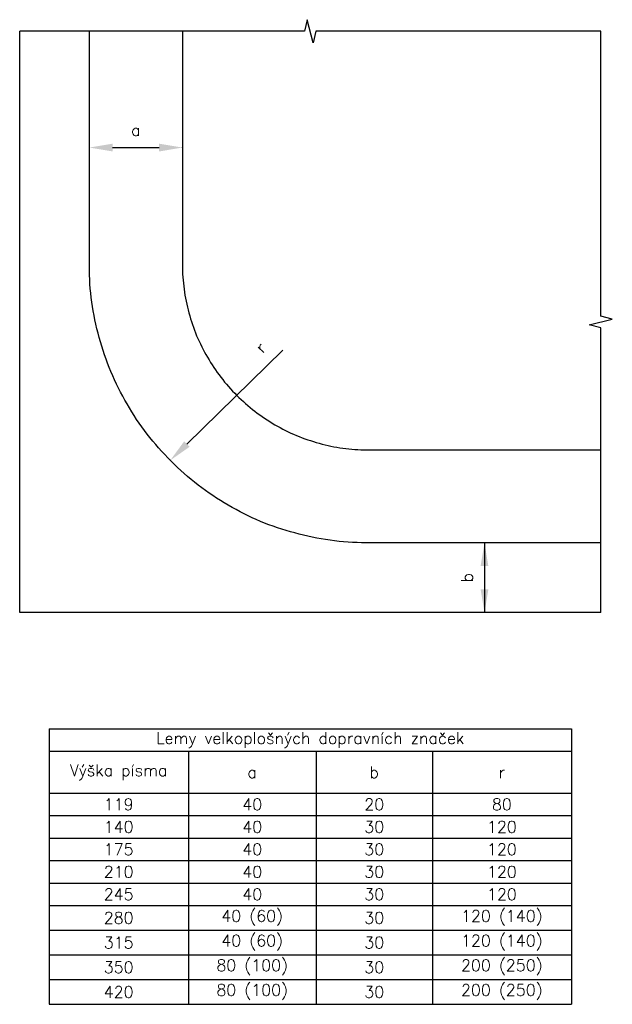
# Model space of a CAD drawing. Header units: millimetres. Extents: x 0 to 255, y -168 to 255.
import ezdxf

# ---------------------------------------------------------------- set-up
doc = ezdxf.new("R2010")
doc.units = ezdxf.units.MM
doc.header["$LTSCALE"] = 5
doc.layers.add('Kóty', color=2, linetype='Continuous')
doc.layers.add('Značka', color=7, linetype='Continuous')
doc.styles.get("Standard").update_dxf_attribs({"font": 'romand.shx', "height": 5})
doc.dimstyles.get("Standard").update_dxf_attribs({"dimtxt": 5, "dimasz": 10, "dimexe": 0.18, "dimexo": 0.0625, "dimgap": 5, "dimtad": 1, "dimdec": 0, "dimzin": 0, "dimdsep": 46, "dimtxsty": 'Standard', "dimcen": 0.09, "dimadec": 0, "dimazin": 0, "dimtfac": 1, "dimtdec": 0, "dimtofl": 0, "dimtmove": 0, "dimatfit": 3, "dimfxl": 1, "dimtolj": 1, "dimtzin": 0, "dimarcsym": 0})

# ---------------------------------------------------------------- blocks, each defined once
blk = doc.blocks.new('*D0')
at = {"layer": 'Defpoints', "color": 0, "transparency": 16777216}
for p in [(30, 200), (70, 200), (70, 200)]:
    blk.add_point(p, dxfattribs=at)
at = {"layer": 'Kóty', "color": 0, "lineweight": -2, "transparency": 16777216}
for p, q in [((30, 200.06), (30, 200.18)), ((40, 200), (60, 200)), ((70, 200.06), (70, 200.18))]:
    blk.add_line(p, q, dxfattribs=at)
at = {"layer": 'Kóty', "color": 0, "transparency": 16777216}
for points in [[(40, 201.67), (40, 198.33), (30, 200)], [(60, 201.67), (60, 198.33), (70, 200)]]:
    blk.add_solid(points, dxfattribs=at)
at = {"layer": 'Kóty', "color": 0, "transparency": 16777216, "insert": (50, 207.5), "char_height": 5, "attachment_point": 5}
blk.add_mtext('\\A1;a', dxfattribs=at)
blk = doc.blocks.new('*D1')
at = {"layer": 'Defpoints', "color": 0, "transparency": 16777216}
for p in [(146.35, 145.34), (64.81, 65.49)]:
    blk.add_point(p, dxfattribs=at)
at = {"layer": 'Kóty', "color": 0, "lineweight": -2, "transparency": 16777216}
blk.add_line((113.22, 112.89), (71.95, 72.49), dxfattribs=at)
blk.add_arc((146.35, 145.34), 114.12, 224.307, 224.6082, dxfattribs=at)
at = {"layer": 'Kóty', "color": 0, "transparency": 16777216}
blk.add_solid([(70.79, 73.68), (73.12, 71.3), (64.81, 65.49)], dxfattribs=at)
at = {"layer": 'Kóty', "color": 0, "transparency": 16777216, "insert": (103.63, 114), "char_height": 5, "attachment_point": 5, "rotation": 44.3974}
blk.add_mtext('\\A1;r', dxfattribs=at)
blk = doc.blocks.new('*T2')
at = {"color": 0, "linetype": 'ByBlock', "lineweight": -2, "transparency": 16777216}
for p, q in [((0, 0), (224.77, 0)), ((0, 0), (0, -118.48)), ((224.77, 0), (224.77, -118.48)), ((0, -9.67), (224.77, -9.67)), ((59.95, -9.67), (59.95, -118.48)), ((114.94, -9.67), (114.94, -118.48)), ((164.94, -9.67), (164.94, -118.48)), ((0, -27.67), (224.77, -27.67)), ((0, -37.33), (224.77, -37.33)), ((0, -47), (224.77, -47)), ((0, -56.67), (224.77, -56.67)), ((0, -66.33), (224.77, -66.33)), ((0, -76), (224.77, -76)), ((0, -86.62), (224.77, -86.62)), ((0, -97.24), (224.77, -97.24)), ((0, -107.86), (224.77, -107.86)), ((0, -118.48), (224.77, -118.48))]:
    blk.add_line(p, q, dxfattribs=at)
at = {"color": 0, "transparency": 16777216, "char_height": 5, "attachment_point": 5}
for s, insert, width in [('Lemy velkoplošných dopravních značek', (112.38, -4.83), 221.7651), ('Výška písma', (29.97, -18.67), 56.9462), ('a', (87.44, -18.67), 51.9966), ('b', (139.94, -18.67), 46.9998), ('r', (194.85, -18.67), 56.8225), ('119', (29.97, -32.5), 56.9462), ('40', (87.44, -32.5), 51.9966), ('20', (139.94, -32.5), 46.9998), ('80', (194.85, -32.5), 56.8225), ('140', (29.97, -42.17), 56.9462), ('40', (87.44, -42.17), 51.9966), ('30', (139.94, -42.17), 46.9998), ('120', (194.85, -42.17), 56.8225), ('175', (29.97, -51.83), 56.9462), ('40', (87.44, -51.83), 51.9966), ('30', (139.94, -51.83), 46.9998), ('120', (194.85, -51.83), 56.8225), ('210', (29.97, -61.5), 56.9462), ('40', (87.44, -61.5), 51.9966), ('30', (139.94, -61.5), 46.9998), ('120', (194.85, -61.5), 56.8225), ('245', (29.97, -71.17), 56.9462), ('40', (87.44, -71.17), 51.9966), ('30', (139.94, -71.17), 46.9998), ('120', (194.85, -71.17), 56.8225), ('280', (29.97, -81.31), 56.9462), ('40 (60)', (87.44, -81.31), 51.9966), ('30', (139.94, -81.31), 46.9998), ('120 (140)', (194.85, -81.31), 56.8225), ('315', (29.97, -91.93), 56.9462), ('40 (60)', (87.44, -91.93), 51.9966), ('30', (139.94, -91.93), 46.9998), ('120 (140)', (194.85, -91.93), 56.8225), ('350', (29.97, -102.55), 56.9462), ('80 (100)', (87.44, -102.55), 51.9966), ('30', (139.94, -102.55), 46.9998), ('200 (250)', (194.85, -102.55), 56.8225), ('420', (29.97, -113.17), 56.9462), ('80 (100)', (87.44, -113.17), 51.9966), ('30', (139.94, -113.17), 46.9998), ('200 (250)', (194.85, -113.17), 56.8225)]:
    blk.add_mtext(s, dxfattribs=dict(at, insert=insert, width=width))

msp = doc.modelspace()

# ---------------------------------------------------------------- linework, layer by layer
at = {"layer": 'Kóty'}
for p, q in [((199.94, 30), (199.82, 30)), ((200, 30), (200, 0)), ((199.94, 0), (199.82, 0))]:
    msp.add_line(p, q, dxfattribs=at)
for points in [[(198.33, 20), (201.67, 20), (200, 30)], [(198.33, 10), (201.67, 10), (200, 0)]]:
    msp.add_solid(points, dxfattribs=at)
at = {"layer": 'Značka', "color": 7}
for points in [[(127.5, 250), (126.25, 245), (123.75, 255), (122.5, 250)], [(122.5, 250), (0, 250)], [(250, 250), (127.5, 250)], [(250, 127.5), (250, 250)], [(250, 122.5), (245, 123.75), (255, 126.25), (250, 127.5)], [(250, 0), (250, 122.5)]]:
    msp.add_lwpolyline(points, dxfattribs=at)
at = {"layer": 'Značka', "color": 3}
for points in [[(0, 0), (0, 250)], [(150, 70), (250, 70)], [(250, 30), (150, 30)], [(250, 0), (0, 0)]]:
    msp.add_lwpolyline(points, dxfattribs=at)
for points in [[(150, 30), (149.53, 30), (149.06, 30, -0.03218), (133.56, 31.09, -0.035443), (118.34, 34.25, -0.036267), (103.61, 39.23, -0.03442), (89.73, 46.23, -0.033721), (76.79, 54.86, -0.034085), (65.15, 65.15, -0.034209), (54.85, 76.79, -0.034229), (46.23, 89.73, -0.034044), (39.28, 103.62, -0.033412), (34.25, 118.34, -0.034127), (31.04, 133.57, -0.036745), (30, 149.06), (30, 149.53), (30, 150), (30, 250)], [(70, 250), (70, 150), (70, 149.69), (70, 149.37, 0.03218), (70.73, 139.04, 0.035443), (72.84, 128.89, 0.036267), (76.15, 119.07, 0.03442), (80.82, 109.82, 0.033721), (86.57, 101.2, 0.034085), (93.43, 93.43, 0.03421), (101.2, 86.57, 0.034229), (109.82, 80.82, 0.034044), (119.08, 76.19, 0.033411), (128.89, 72.84, 0.034128), (139.05, 70.69, 0.036745), (149.37, 70), (149.69, 70), (150, 70)]]:
    msp.add_lwpolyline(points, format="xyb", dxfattribs=at)

# ---------------------------------------------------------------- block references
msp.add_blockref('*T2', (12.62, -50))

# ---------------------------------------------------------------- texts
at = {"layer": 'Kóty', "insert": (192.5, 15), "char_height": 5, "attachment_point": 5, "rotation": 90}
msp.add_mtext('\\A1;b', dxfattribs=at)

# ---------------------------------------------------------------- dimensions: what is measured, and where the dimension line sits
at = {"layer": 'Kóty'}
dim = msp.add_linear_dim(base=(70, 200), p1=(30, 200), p2=(70, 200), text='a', dimstyle='Standard', dxfattribs=at)
dim.commit()
dim.dimension.update_dxf_attribs({"geometry": '*D0', "text_midpoint": (50, 207.5)})
dim = msp.add_radius_dim(center=(146.35, 145.34), mpoint=(64.81, 65.49), text='r', dimstyle='Standard', dxfattribs=at)
dim.commit()
dim.dimension.update_dxf_attribs({"geometry": '*D1', "text_midpoint": (108.88, 108.64), "dimtype": 164})

doc.saveas('drawing.dxf')
